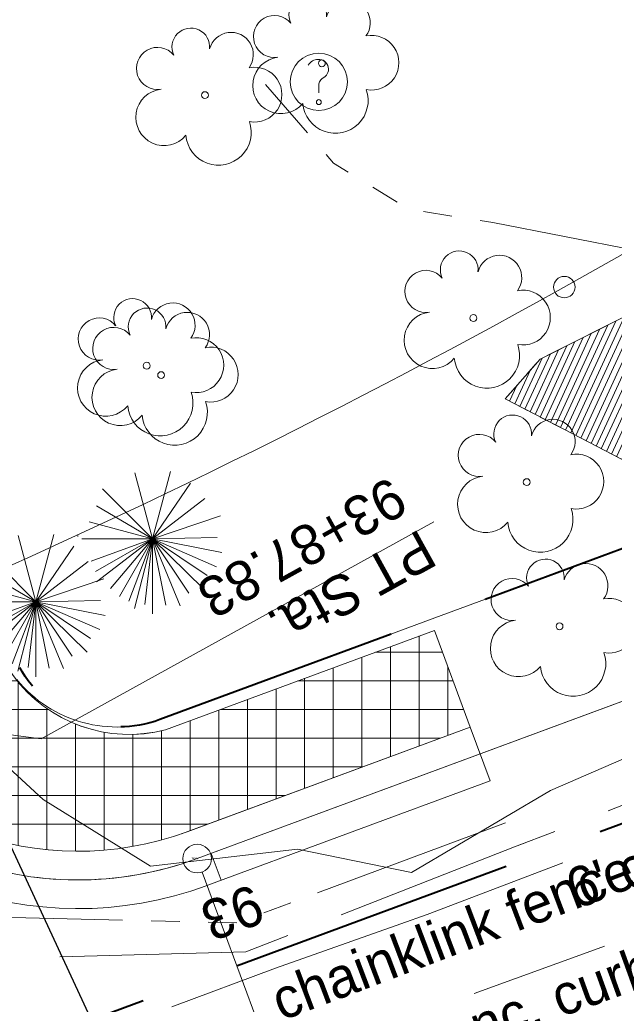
# Model space of a CAD drawing. Header units: feet. Extents: x 2433273 to 2447442, y 555003 to 575201.
# Tile 21 of 226: x 2440475 to 2440579, y 560209 to 560380. Entities that reach past the tile are written whole.
import ezdxf
from ezdxf.enums import TextEntityAlignment as Align

# ---------------------------------------------------------------- set-up
doc = ezdxf.new("R2010")
doc.units = ezdxf.units.FT
doc.header["$LTSCALE"] = 50
doc.header["$MEASUREMENT"] = 0
for name, pattern in [('cl50', [100, 7.5, -7.5, 70, -7.5, 7.5]), ('constlimit', [0.85, 0.65, -0.1, -0.1]), ('DGN Style 1', [291.026069, 0.484236, -290.541832]), ('DGN Style 3', [677.930942, 484.236387, -193.694555]), ('esmtshpr', [5.35, 1, -0.175, -0.175, 4]), ('esmtuex', [4.65, 0.8, -0.275, -0.275, 0.8, -0.3, 0.8, -0.3, 0.8, -0.3]), ('fenceex', [1, 0.85, -0.075, -0.075]), ('stream', [1.4, 0.7, -0.1, 0.1, -0.1, 0.1, -0.1, 0.1, -0.1]), ('treelt', [0.3, -0.15, -0.15])]:
    doc.linetypes.add(name, pattern=pattern)
for name, color, linetype, lineweight in [('DR_P_Ditch', 133, 'stream', 13), ('DR_X_Culvert', 4, 'DGN Style 1', 0), ('DR_X_Ditch', 133, 'stream', 0), ('EV_Ecological_Wetlands', 151, 'stream', 13), ('GE_P_CL_50', 7, 'cl50', 13), ('PV_P_Bikeway', 193, 'Continuous', 13), ('PV_X_Curb', 120, 'DGN Style 1', 0), ('RD_X_Fence', 230, 'fenceex', 0), ('RD_X_Gate', 230, 'Continuous', 0), ('RD_X_Misc_Items', 1, 'DGN Style 3', 13), ('RW_P_Const_Limits', 120, 'constlimit', 0), ('RW_P_Esmt_SH', 193, 'esmtshpr', 40), ('RW_X_Esmt_U', 6, 'esmtuex', 30), ('SV_X_Control_Cells_Found', 7, 'Continuous', 0), ('SV_X_Text', 7, 'Continuous', 0), ('VG_P_Cells', 3, 'Continuous', 13), ('VG_X_Cells', 3, 'Continuous', 0), ('VG_X_Tree_Line_Lt', 3, 'treelt', 0)]:
    doc.layers.add(name, color=color, linetype=linetype, lineweight=lineweight)
doc.layers.add('GK_Visualization', color=30, linetype='Continuous', lineweight=13, plot=False)
doc.styles.add('Slanted-Normal LS 0.50', font='font31.shx', dxfattribs={"height": 0.14})
doc.styles.add('Style-font30', font='font30.shx')
doc.styles.add('Style-font31', font='font31.shx')

# ---------------------------------------------------------------- blocks, each defined once
blk = doc.blocks.new('X_136')
at = {"layer": 'GK_Visualization', "color": 1, "linetype": 'Continuous', "lineweight": 0}
for p, q in [((-0.07, -0.07), (0.07, 0.07)), ((-0.07, 0.07), (0.07, -0.07))]:
    blk.add_line(p, q, dxfattribs=at)
blk = doc.blocks.new('SURVPN-CROSS_65')
at = {"layer": 'GK_Visualization', "color": 30, "linetype": 'Continuous', "lineweight": 0}
for p, q in [((0.07, 0), (-0.07, 0)), ((0, 0.07), (0, -0.07))]:
    blk.add_line(p, q, dxfattribs=at)
blk = doc.blocks.new('SURVPN-CROSS_67')
at = {"layer": 'GK_Visualization', "color": 30, "linetype": 'Continuous', "lineweight": 0}
for p, q in [((0.07, 0), (-0.07, 0)), ((0, 0.07), (0, -0.07))]:
    blk.add_line(p, q, dxfattribs=at)
blk = doc.blocks.new('UOBJ_9')
at = {"layer": 'RD_X_Misc_Items', "color": 7, "linetype": 'Continuous', "lineweight": 0}
blk.add_line((0, -0.0377), (0, -0.014), dxfattribs=at)
for centre, radius in [((0, 0), 0.1), ((0, -0.0706), 0.00852)]:
    blk.add_circle(centre, radius, dxfattribs=at)
for centre, radius, start, end in [((-0.0032, 0.0406), 0.0377, 88.324, 152.5385), ((-0.0006, 0.0439), 0.0344, 291.9329, 92.4584), ((0.0293, -0.0119), 0.0294, 125.4618, 184.0829)]:
    blk.add_arc(centre, radius, start, end, dxfattribs=at)
blk = doc.blocks.new('ETREE_5')
at = {"layer": 'VG_X_Cells', "color": 3, "linetype": 'Continuous', "lineweight": 0}
for p, q in [((0, 0), (-0.0618, 0.2307)), ((0, 0), (0.0628, 0.2349)), ((0, 0), (-0.1745, 0.1743)), ((0, 0), (0.1328, 0.1942)), ((0, 0), (0.1828, 0.1402)), ((0, 0), (-0.1953, 0.1148)), ((0, 0), (0.2368, 0.0803)), ((0, 0), (-0.2207, 0.0592)), ((-0.2467, 0), (0, 0)), ((0, 0), (-0.2145, -0.0781)), ((0, 0), (-0.1992, -0.1141)), ((0, 0), (-0.1953, -0.1498)), ((0, 0), (-0.1472, -0.1733)), ((0, 0), (-0.1159, -0.2007)), ((0, 0), (-0.0832, -0.217)), ((0, 0), (-0.0632, -0.2428)), ((0, 0), (-0.0271, -0.2296)), ((0, 0), (0.2255, 0.0046)), ((0, -0.262), (0, 0)), ((0, 0), (0.0461, -0.2318)), ((0, 0), (0.0967, -0.2334)), ((0, 0), (0.1268, -0.1897)), ((0, 0), (0.1794, -0.1761)), ((0, 0), (0.1911, -0.1278)), ((0, 0), (0.2233, -0.0971)), ((0, 0), (0.2414, -0.0479))]:
    blk.add_line(p, q, dxfattribs=at)
blk = doc.blocks.new('TREE_87')
at = {"layer": 'VG_X_Cells', "color": 3, "linetype": 'Continuous', "lineweight": 0}
blk.add_circle((0, 0), 0.012, dxfattribs=at)
for centre, radius, start, end in [((-0.0492, 0.1684), 0.0658, 354.0047, 205.9741), ((0.0913, 0.1415), 0.0776, 323.83, 165.0376), ((-0.1655, 0.0932), 0.0735, 39.0625, 279.5412), ((0.173, 0.0018), 0.0957, 259.1453, 101.4596), ((-0.1427, -0.0774), 0.0987, 96.1722, 320.5737), ((0.0473, -0.1303), 0.1142, 184.9476, 19.4572)]:
    blk.add_arc(centre, radius, start, end, dxfattribs=at)
blk = doc.blocks.new('TREE_88')
at = {"layer": 'VG_X_Cells', "color": 3, "linetype": 'Continuous', "lineweight": 0}
blk.add_circle((0, 0), 0.012, dxfattribs=at)
for centre, radius, start, end in [((-0.0492, 0.1684), 0.0658, 354.0047, 205.9741), ((0.0913, 0.1415), 0.0776, 323.83, 165.0376), ((-0.1655, 0.0932), 0.0735, 39.0625, 279.5412), ((0.173, 0.0018), 0.0957, 259.1453, 101.4596), ((-0.1427, -0.0774), 0.0987, 96.1722, 320.5737), ((0.0473, -0.1303), 0.1142, 184.9476, 19.4572)]:
    blk.add_arc(centre, radius, start, end, dxfattribs=at)
blk = doc.blocks.new('TREE_89')
at = {"layer": 'VG_X_Cells', "color": 3, "linetype": 'Continuous', "lineweight": 0}
blk.add_circle((0, 0), 0.012, dxfattribs=at)
for centre, radius, start, end in [((-0.0492, 0.1684), 0.0658, 354.0047, 205.9741), ((0.0913, 0.1415), 0.0776, 323.83, 165.0376), ((-0.1655, 0.0932), 0.0735, 39.0625, 279.5412), ((0.173, 0.0018), 0.0957, 259.1453, 101.4596), ((-0.1427, -0.0774), 0.0987, 96.1722, 320.5737), ((0.0473, -0.1303), 0.1142, 184.9476, 19.4572)]:
    blk.add_arc(centre, radius, start, end, dxfattribs=at)
blk = doc.blocks.new('TREE_106')
at = {"layer": 'VG_X_Cells', "color": 3, "linetype": 'Continuous', "lineweight": 0}
blk.add_circle((0, 0), 0.012, dxfattribs=at)
for centre, radius, start, end in [((-0.0492, 0.1684), 0.0658, 354.0047, 205.9741), ((0.0913, 0.1415), 0.0776, 323.83, 165.0376), ((-0.1655, 0.0932), 0.0735, 39.0625, 279.5412), ((0.173, 0.0018), 0.0957, 259.1453, 101.4596), ((-0.1427, -0.0774), 0.0987, 96.1722, 320.5737), ((0.0473, -0.1303), 0.1142, 184.9476, 19.4572)]:
    blk.add_arc(centre, radius, start, end, dxfattribs=at)
blk = doc.blocks.new('TREE_112')
at = {"layer": 'VG_X_Cells', "color": 3, "linetype": 'Continuous', "lineweight": 0}
blk.add_circle((0, 0), 0.012, dxfattribs=at)
for centre, radius, start, end in [((-0.0492, 0.1684), 0.0658, 354.0047, 205.9741), ((0.0913, 0.1415), 0.0776, 323.83, 165.0376), ((-0.1655, 0.0932), 0.0735, 39.0625, 279.5412), ((0.173, 0.0018), 0.0957, 259.1453, 101.4596), ((-0.1427, -0.0774), 0.0987, 96.1722, 320.5737), ((0.0473, -0.1303), 0.1142, 184.9476, 19.4572)]:
    blk.add_arc(centre, radius, start, end, dxfattribs=at)
blk = doc.blocks.new('TREE_113')
at = {"layer": 'VG_X_Cells', "color": 3, "linetype": 'Continuous', "lineweight": 0}
blk.add_circle((0, 0), 0.012, dxfattribs=at)
for centre, radius, start, end in [((-0.0492, 0.1684), 0.0658, 354.0047, 205.9741), ((0.0913, 0.1415), 0.0776, 323.83, 165.0376), ((-0.1655, 0.0932), 0.0735, 39.0625, 279.5412), ((0.173, 0.0018), 0.0957, 259.1453, 101.4596), ((-0.1427, -0.0774), 0.0987, 96.1722, 320.5737), ((0.0473, -0.1303), 0.1142, 184.9476, 19.4572)]:
    blk.add_arc(centre, radius, start, end, dxfattribs=at)
blk = doc.blocks.new('TREE_114')
at = {"layer": 'VG_X_Cells', "color": 3, "linetype": 'Continuous', "lineweight": 0}
blk.add_circle((0, 0), 0.012, dxfattribs=at)
for centre, radius, start, end in [((-0.0492, 0.1684), 0.0658, 354.0047, 205.9741), ((0.0913, 0.1415), 0.0776, 323.83, 165.0376), ((-0.1655, 0.0932), 0.0735, 39.0625, 279.5412), ((0.173, 0.0018), 0.0957, 259.1453, 101.4596), ((-0.1427, -0.0774), 0.0987, 96.1722, 320.5737), ((0.0473, -0.1303), 0.1142, 184.9476, 19.4572)]:
    blk.add_arc(centre, radius, start, end, dxfattribs=at)
blk = doc.blocks.new('ETREE_6')
at = {"layer": 'VG_X_Cells', "color": 3, "linetype": 'Continuous', "lineweight": 0}
for p, q in [((0, 0), (-0.0618, 0.2307)), ((0, 0), (0.0628, 0.2349)), ((0, 0), (-0.1745, 0.1743)), ((0, 0), (0.1327, 0.1942)), ((0, 0), (0.1828, 0.1403)), ((0, 0), (-0.1953, 0.1148)), ((0, 0), (0.2368, 0.0803)), ((0, 0), (-0.2207, 0.0592)), ((-0.2467, 0), (0, 0)), ((0, 0), (-0.2145, -0.0781)), ((0, 0), (-0.1992, -0.1141)), ((0, 0), (-0.1953, -0.1498)), ((0, 0), (-0.1473, -0.1733)), ((0, 0), (-0.1159, -0.2007)), ((0, 0), (-0.0833, -0.217)), ((0, 0), (-0.0632, -0.2428)), ((0, 0), (-0.0271, -0.2296)), ((0, 0), (0.2255, 0.0046)), ((0, -0.262), (0, 0)), ((0, 0), (0.0461, -0.2318)), ((0, 0), (0.0967, -0.2334)), ((0, 0), (0.1268, -0.1897)), ((0, 0), (0.1794, -0.1761)), ((0, 0), (0.1911, -0.1277)), ((0, 0), (0.2232, -0.0971)), ((0, 0), (0.2414, -0.0479))]:
    blk.add_line(p, q, dxfattribs=at)
blk = doc.blocks.new('PC_25')
at = {"layer": 'SV_X_Control_Cells_Found', "color": 1}
blk.add_circle((0, 0), 0.075, dxfattribs=at)

msp = doc.modelspace()

# ---------------------------------------------------------------- hatches: boundary and pattern name
at = {"layer": 'EV_Ecological_Wetlands', "linetype": 'Continuous'}
h = msp.add_hatch(dxfattribs=at)
h.set_pattern_fill('HATCH', color=256, style=0, pattern_type=2)
h.set_pattern_definition([(245.2904, (2440659.6984, 560318.2441), (0.908438, -0.41802), [])])
h.paths.add_polyline_path([(2440716.3, 560332.91), (2440709.86, 560332.46), (2440711.04, 560340.24), (2440702.36, 560349.78), (2440701.87, 560349.97), (2440695.42, 560352.39), (2440692.82, 560349.78), (2440680.89, 560339.97), (2440678.06, 560337.63), (2440662.43, 560329.82), (2440658.59, 560331.4), (2440647.68, 560335.9), (2440611.22, 560336.76), (2440581.7, 560328.95), (2440566.08, 560321.14), (2440560, 560314.19), (2440570.32, 560308.83), (2440599.18, 560293.84), (2440644.22, 560300.72), (2440691.15, 560317.73), (2440722.49, 560335.63)])
at = {"layer": 'VG_P_Cells', "lineweight": 0}
h = msp.add_hatch(dxfattribs=at)
h.set_pattern_fill('ANSI37', color=256, scale=40, angle=45, style=0)
h.paths.add_polyline_path([(2440437.3, 560263.64, 0.370651), (2440504.51, 560238.67), (2440553.88, 560256.92), (2440547.64, 560273.8), (2440500.74, 560256.47, -0.309518), (2440474.13, 560265.95), (2440458.54, 560289.29), (2440446.44, 560311.17), (2440419.31, 560296.17)])

# ---------------------------------------------------------------- linework, layer by layer
at = {"layer": 'DR_P_Ditch', "flags": 128}
msp.add_lwpolyline([(2440560.05, 560240.23), (2440513.19, 560222.79), (2440454.7, 560224.15)], dxfattribs=at)
at = {"layer": 'DR_X_Culvert', "flags": 128}
msp.add_lwpolyline([(2440564.4, 560170.08), (2440498.64, 560366.88)], dxfattribs=at)
at = {"layer": 'DR_X_Ditch', "flags": 128}
msp.add_lwpolyline([(2440590.01, 560338.72), (2440557.87, 560344.95), (2440543.05, 560347.32), (2440530.05, 560355.32), (2440518.19, 560369.03)], dxfattribs=at)
at = {"layer": 'EV_Ecological_Wetlands', "linetype": 'Continuous', "flags": 128}
msp.add_lwpolyline([(2440716.3, 560332.91), (2440709.86, 560332.46), (2440711.04, 560340.24), (2440702.36, 560349.78), (2440701.87, 560349.97), (2440695.42, 560352.39), (2440692.82, 560349.78), (2440680.89, 560339.97), (2440678.06, 560337.63), (2440662.43, 560329.82), (2440658.59, 560331.4), (2440647.68, 560335.9), (2440611.22, 560336.76), (2440581.7, 560328.95), (2440566.08, 560321.14), (2440560, 560314.19), (2440570.32, 560308.83), (2440599.18, 560293.84), (2440644.22, 560300.72), (2440691.15, 560317.73), (2440722.49, 560335.63), (2440716.3, 560332.91)], close=True, dxfattribs=at)
at = {"layer": 'EV_Ecological_Wetlands', "ltscale": 0.500001, "flags": 128}
msp.add_lwpolyline([(2440712.93, 560291.82), (2440694.78, 560299.36), (2440688.54, 560301.63), (2440684.63, 560299.89), (2440671.61, 560299.46), (2440662.49, 560293.38), (2440649.47, 560292.08), (2440633.75, 560288.21), (2440627.34, 560288.17), (2440619.09, 560286.87), (2440612.58, 560286.87), (2440601.54, 560292.61), (2440570.32, 560308.83), (2440560, 560314.19), (2440566.08, 560321.14), (2440581.7, 560328.95), (2440611.22, 560336.76), (2440647.68, 560335.9), (2440658.59, 560331.4), (2440662.43, 560329.82), (2440678.06, 560337.63), (2440680.89, 560339.97), (2440692.82, 560349.78), (2440695.42, 560352.39), (2440701.87, 560349.97), (2440702.36, 560349.78), (2440711.04, 560340.24), (2440709.86, 560332.46), (2440716.3, 560332.91), (2440725.36, 560336.9), (2440727.36, 560337.77), (2440737.24, 560342.11), (2440743.22, 560343.73), (2440746.26, 560343.29), (2440751.9, 560340.25), (2440758.6, 560339.33), (2440763.19, 560338.08), (2440769.7, 560339.82), (2440781.85, 560344.16), (2440794.01, 560345.9), (2440799.65, 560345.03), (2440807.46, 560344.6), (2440817.88, 560340.69), (2440827.43, 560339.82), (2440836.11, 560338.08), (2440842.85, 560332.63), (2440836.2, 560331.34), (2440833.94, 560331.14), (2440807.65, 560325.03), (2440780.62, 560319.25), (2440769.7, 560314.65), (2440748.87, 560306.83), (2440730.64, 560299.02), (2440712.93, 560291.82)], close=True, dxfattribs=at)
at = {"layer": 'GE_P_CL_50'}
msp.add_line((2440806.46, 560344.98), (2440506.24, 560233.98), dxfattribs=at)
at = {"layer": 'GE_P_CL_50', "linetype": 'Continuous'}
for p, q in [((2440547.53, 560292.75), (2440479, 560254.85)), ((2440432.93, 560261.22), (2440479, 560254.85)), ((2440508.71, 560234.89), (2440510.45, 560230.2)), ((2440531.65, 560165.24), (2440507.11, 560231.63))]:
    msp.add_line(p, q, dxfattribs=at)
msp.add_circle((2440506.24, 560233.98), 2.5, dxfattribs=at)
at = {"layer": 'GE_P_CL_50', "linetype": 'Continuous', "extrusion": (0, 0, -1)}
msp.add_arc((-2439959.94, 561427.04), 1252.18, 235.3869, 247.94996, dxfattribs=at)
at = {"layer": 'GE_P_CL_50', "extrusion": (0, 0, -1)}
msp.add_arc((-2440485.43, 560290.26), 60, 249.7096, 331.0588, dxfattribs=at)
at = {"layer": 'GK_Visualization', "color": 1, "flags": 128}
msp.add_lwpolyline([(2441570.48, 560159.23, 0.142047), (2441540.61, 560174.22), (2440920.75, 560288.88, -0.221565), (2440879.47, 560318.29, 0.367642), (2440806.46, 560344.98), (2440506.24, 560233.98, -0.370651), (2440432.93, 560261.22), (2440366.26, 560381.79, 0.037029), (2440361.4, 560389.22), (2440318.88, 560444.78), (2440293.97, 560482.32, -0.041128), (2440289.22, 560490.96), (2440256.67, 560563.59)], format="xyb", dxfattribs=at)
at = {"layer": 'GK_Visualization', "color": 30, "extrusion": (0, 0, -1)}
msp.add_arc((-2440485.43, 560290.26), 60, 249.7096, 331.0588, dxfattribs=at)
at = {"layer": 'PV_P_Bikeway'}
for p, q in [((2440553.88, 560256.92), (2440503.51, 560238.3)), ((2440553.88, 560256.92), (2440557.35, 560247.54)), ((2440557.35, 560247.54), (2440506.98, 560228.92))]:
    msp.add_line(p, q, dxfattribs=at)
at = {"layer": 'PV_P_Bikeway', "extrusion": (0, 0, -1)}
for radius in [55, 65]:
    msp.add_arc((-2440485.43, 560290.26), radius, 249.7096, 331.0588, dxfattribs=at)
at = {"layer": 'PV_X_Curb', "flags": 128}
msp.add_lwpolyline([(2440554.57, 560210.46), (2440576.25, 560218.31), (2440596.54, 560225.71), (2440618.64, 560233.83), (2440639.11, 560241.39), (2440656.85, 560247.88), (2440680.25, 560256.41), (2440701.23, 560264.06), (2440706.75, 560248.94), (2440708.07, 560247.33), (2440710.73, 560247.32), (2440720.32, 560250.97), (2440725.38, 560252.65)], dxfattribs=at)
msp.add_lwpolyline([(2440548.56, 560160.09), (2440543.59, 560173.7), (2440539.58, 560184.55), (2440540.21, 560184.83), (2440543.68, 560186.38, 0.338567), (2440545.02, 560189.11), (2440544.85, 560189.89), (2440539.69, 560204.94), (2440545.52, 560206.96), (2440546.44, 560207.42), (2440554.57, 560210.46)], format="xyb", dxfattribs=at)
at = {"layer": 'RD_X_Fence', "flags": 128}
for points in [[(2440570.04, 560233.24), (2440546.36, 560224.25)], [(2440541.77, 560222.59), (2440519.92, 560214.85), (2440500.29, 560207.54), (2440478.32, 560199.49), (2440464.45, 560193.42), (2440471.41, 560174.89), (2440480.11, 560153.73), (2440489.6, 560131.15)]]:
    msp.add_lwpolyline(points, dxfattribs=at)
at = {"layer": 'RD_X_Gate', "flags": 128}
msp.add_lwpolyline([(2440546.36, 560224.25), (2440541.77, 560222.59)], dxfattribs=at)
at = {"layer": 'RW_P_Const_Limits'}
for p, q in [((2440548.82, 560276.37), (2440593.84, 560293.02)), ((2440548.82, 560276.37), (2440500.05, 560258.34)), ((2440608.27, 560254.09), (2440561.65, 560236.01)), ((2440561.65, 560236.01), (2440514.74, 560217.7)), ((2440563.48, 560236.72), (2440561.65, 560236.01)), ((2440514.74, 560217.7), (2440450.98, 560216.05))]:
    msp.add_line(p, q, dxfattribs=at)
at = {"layer": 'RW_P_Const_Limits', "extrusion": (0, 0, -1)}
msp.add_arc((-2440492.22, 560279.5), 22.56, 249.7096, 320.738, dxfattribs=at)
at = {"layer": 'RW_P_Esmt_SH'}
msp.add_line((2440813.4, 560326.22), (2440448.51, 560191.31), dxfattribs=at)
at = {"layer": 'RW_P_Esmt_SH', "flags": 128}
msp.add_lwpolyline([(2441436.54, 560218.89), (2440925.3, 560313.46, -0.221565), (2440901.22, 560330.62, 0.367642), (2440797.79, 560368.43), (2440499.71, 560258.22, -0.370651), (2440475.27, 560267.3)], format="xyb", dxfattribs=at)
at = {"layer": 'RW_X_Esmt_U'}
msp.add_line((2440421.34, 560348.67), (2440679.21, 559794.42), dxfattribs=at)
at = {"layer": 'VG_P_Cells'}
msp.add_line((2440547.64, 560273.8), (2440500.74, 560256.47), dxfattribs=at)
msp.add_line((2440547.64, 560273.8), (2440500.74, 560256.47), dxfattribs=at)
at = {"layer": 'VG_P_Cells', "lineweight": 0, "flags": 128}
msp.add_lwpolyline([(2440437.3, 560263.64, 0.370651), (2440504.51, 560238.67), (2440553.88, 560256.92), (2440547.64, 560273.8), (2440500.74, 560256.47, -0.309518), (2440474.13, 560265.95), (2440458.54, 560289.29), (2440446.44, 560311.17), (2440419.31, 560296.17), (2440437.3, 560263.64)], format="xyb", close=True, dxfattribs=at)
at = {"layer": 'VG_P_Cells'}
msp.add_arc((2440494.37, 560280.64), 25, 215.9767, 284.7697, dxfattribs=at)
at = {"layer": 'VG_X_Tree_Line_Lt', "flags": 128}
msp.add_lwpolyline([(2440674.38, 560425.54), (2440662.41, 560409.16), (2440643.62, 560385.78), (2440665.72, 560372.77), (2440693.81, 560361.74), (2440715.5, 560363.54), (2440752.17, 560364.46), (2440776.15, 560360.65), (2440801.79, 560362.66), (2440828.97, 560354.65), (2440841.82, 560340.42), (2440824.62, 560334.26), (2440798.68, 560327.68), (2440773.1, 560319.44), (2440748.16, 560310.62), (2440723.56, 560302.54), (2440685.98, 560288.87), (2440660.76, 560280.97), (2440631.56, 560270.1), (2440596.97, 560258.5), (2440567.92, 560245.88), (2440543.63, 560231.55), (2440523.74, 560235.61), (2440498.11, 560232.65), (2440479.35, 560244.28), (2440464.23, 560258.21), (2440452.45, 560265.81), (2440444.92, 560286.8), (2440438.81, 560309.32), (2440427.46, 560327.5), (2440412.59, 560334.42), (2440403.15, 560354.93), (2440403.16, 560354.97), (2440396.97, 560366.64), (2440389.86, 560388.14), (2440385.15, 560405.48), (2440364.99, 560427.68), (2440353.8, 560449.15), (2440342.17, 560474.07), (2440327.97, 560486.48), (2440322.45, 560503.96), (2440328.43, 560510.8)], dxfattribs=at)

# ---------------------------------------------------------------- block references
at = {"layer": 'GK_Visualization', "color": 30, "linetype": 'Continuous', "lineweight": 0}
for name, p in [('SURVPN-CROSS_67', (2440485.43, 560290.26)), ('SURVPN-CROSS_65', (2440506.24, 560233.98))]:
    msp.add_blockref(name, p, dxfattribs=at)
at = {"layer": 'GK_Visualization', "color": 1, "linetype": 'Continuous', "lineweight": 0}
msp.add_blockref('X_136', (2440506.24, 560233.98), dxfattribs=at)
at = {"layer": 'RD_X_Misc_Items', "color": 7, "linetype": 'Continuous', "lineweight": 0, "xscale": 50, "yscale": 50, "zscale": 50}
msp.add_blockref('UOBJ_9', (2440527.47, 560369.51), dxfattribs=at)
at = {"layer": 'SV_X_Control_Cells_Found', "color": 1, "xscale": 25, "yscale": 25, "zscale": 25}
msp.add_blockref('PC_25', (2440570.31, 560333.7), dxfattribs=at)
at = {"layer": 'VG_X_Cells', "color": 3, "linetype": 'Continuous', "lineweight": 0, "xscale": 50, "yscale": 50, "zscale": 50}
for name, p in [('TREE_87', (2440528.01, 560372.76)), ('TREE_113', (2440507.6, 560367.19)), ('TREE_112', (2440554.44, 560328.29)), ('TREE_88', (2440497.44, 560319.98)), ('TREE_89', (2440499.96, 560318.34)), ('TREE_114', (2440563.76, 560299.67)), ('ETREE_6', (2440498.46, 560289.77)), ('ETREE_5', (2440478.1, 560278.8)), ('TREE_106', (2440569.48, 560274.52))]:
    msp.add_blockref(name, p, dxfattribs=at)

# ---------------------------------------------------------------- texts
at = {"layer": 'GE_P_CL_50', "linetype": 'Continuous', "style": 'Style-font31'}
msp.add_text('N 28%%d 56\' 28" W', height=7, rotation=208.9412, dxfattribs=at).set_placement((2440477.62, 560384.33), align=Align.TOP_CENTER)
msp.add_text('93', height=7, rotation=200.2904, dxfattribs=at).set_placement((2440511.21, 560227.82), align=Align.CENTER)
at = {"layer": 'GE_P_CL_50', "linetype": 'Continuous', "insert": (2440540.03, 560300.87), "char_height": 7, "attachment_point": 7, "rotation": 208.9412, "line_spacing_factor": 0.9, "style": 'Style-font31'}
msp.add_mtext('PT Sta.\\P93+87.83', dxfattribs=at)
at = {"layer": 'GK_Visualization', "color": 1, "style": 'Style-font30'}
msp.add_text('TEMP1005', height=0.14, dxfattribs=at).set_placement((2440506.24, 560233.98), align=Align.RIGHT)
at = {"layer": 'SV_X_Text', "style": 'Slanted-Normal LS 0.50'}
for s, rotation, p in [("6' chainklink fence", 20.0933, (2440605.64, 560244.71)), ('chainklink fence', 20.7902, (2440549.59, 560223.98)), ('conc. curb', 19.8659, (2440564.05, 560211.67))]:
    msp.add_text(s, height=7, rotation=rotation, dxfattribs=at).set_placement(p, align=Align.TOP_CENTER)

doc.saveas('drawing.dxf')
